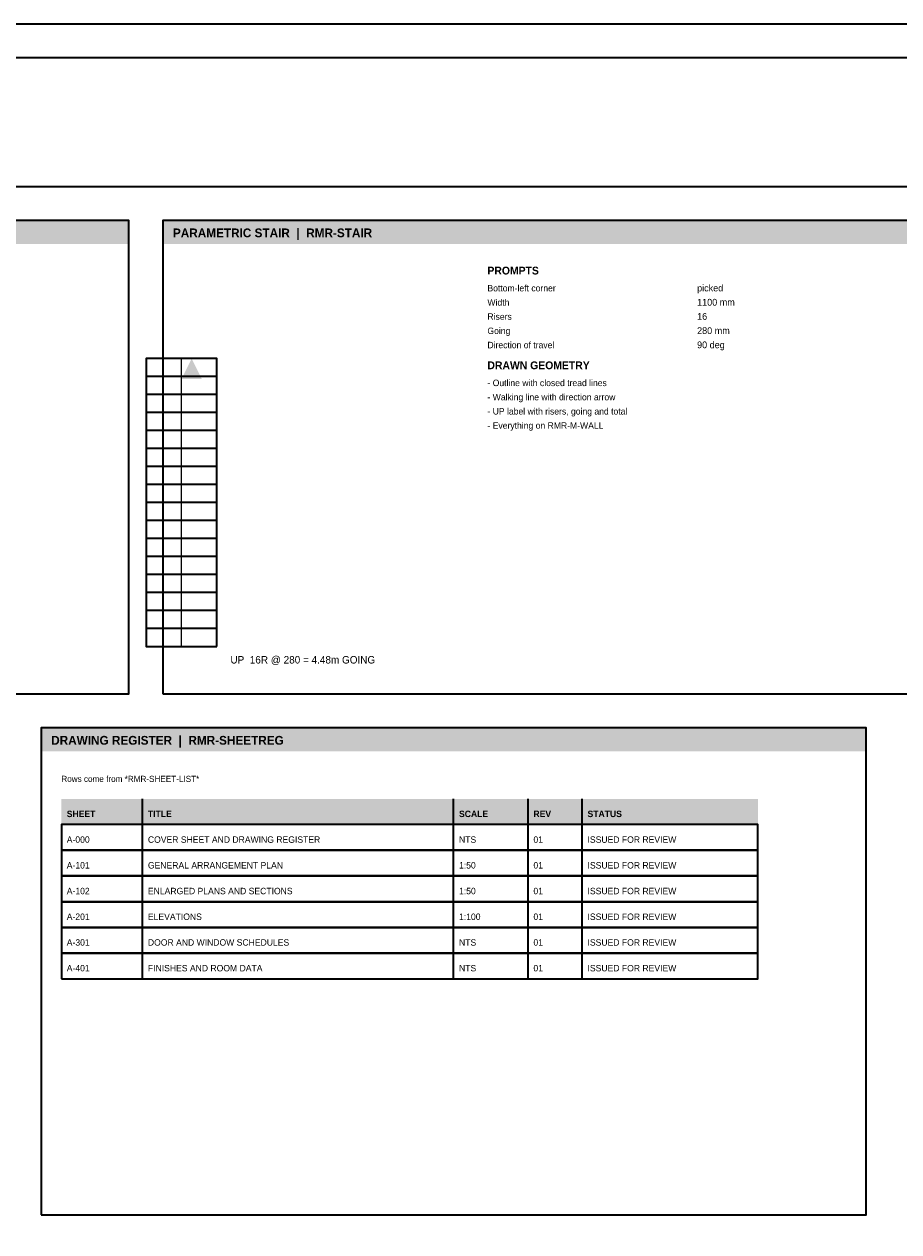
# Model space of a CAD drawing. Header units: millimetres. Extents: x 0 to 841, y 0 to 594.
# Tile 3 of 5: x 275 to 534, y 237 to 594. Entities that reach past the tile are written whole.
import ezdxf

# ---------------------------------------------------------------- set-up
doc = ezdxf.new("R2010")
doc.units = ezdxf.units.MM
for name, color, linetype, lineweight, true_color in [('RMR-A-ARROW', 7, 'Continuous', 18, 0xc65d48), ('RMR-A-FRAME', 7, 'Continuous', 35, 0x1f2a33), ('RMR-A-TEXT', 7, 'Continuous', 13, 0x1f2a33), ('RMR-M-WALL', 7, 'Continuous', 35, 0xc65d48), ('RMR-PRES-TITLE', 7, 'Continuous', 25, 0xc65d48)]:
    doc.layers.add(name, color=color, linetype=linetype, lineweight=lineweight, true_color=true_color)
doc.styles.add('RMR-BODY', font='Aptos.ttf')
doc.styles.add('RMR-HEAD', font='Montserrat-SemiBold.ttf', dxfattribs={"width": 0.95})
doc.styles.add('RMR-LABEL', font='Aptos.ttf', dxfattribs={"width": 0.98})
doc.styles.add('RMR-NOTE', font='Aptos.ttf', dxfattribs={"width": 0.95})

msp = doc.modelspace()

# ---------------------------------------------------------------- linework, layer by layer
at = {"layer": 'RMR-A-ARROW', "true_color": 0xc65d48}
msp.add_line((321.55, 410), (321.55, 495.12), dxfattribs=at)
msp.add_solid([(321.55, 489.12), (327.55, 489.12), (324.55, 495.12)], dxfattribs=at)
at = {"layer": 'RMR-A-FRAME', "true_color": 0x398982}
msp.add_line((10, 546), (831, 546), dxfattribs=at)
at = {"layer": 'RMR-A-FRAME', "true_color": 0x1f2a33}
for p, q in [((310, 357.4), (310, 365)), ((402, 357.4), (402, 365)), ((424, 357.4), (424, 365)), ((440, 357.4), (440, 365))]:
    msp.add_line(p, q, dxfattribs=at)
at = {"layer": 'RMR-A-FRAME', "true_color": 0x566874}
for p, q in [((310, 349.8), (310, 357.4)), ((402, 349.8), (402, 357.4)), ((424, 349.8), (424, 357.4)), ((440, 349.8), (440, 357.4)), ((310, 342.2), (310, 349.8)), ((402, 342.2), (402, 349.8)), ((424, 342.2), (424, 349.8)), ((440, 342.2), (440, 349.8)), ((310, 334.6), (310, 342.2)), ((402, 334.6), (402, 342.2)), ((424, 334.6), (424, 342.2)), ((440, 334.6), (440, 342.2)), ((310, 327), (310, 334.6)), ((402, 327), (402, 334.6)), ((424, 327), (424, 334.6)), ((440, 327), (440, 334.6)), ((310, 319.4), (310, 327)), ((402, 319.4), (402, 327)), ((424, 319.4), (424, 327)), ((440, 319.4), (440, 327)), ((310, 311.8), (310, 319.4)), ((402, 311.8), (402, 319.4)), ((424, 311.8), (424, 319.4)), ((440, 311.8), (440, 319.4))]:
    msp.add_line(p, q, dxfattribs=at)
at = {"layer": 'RMR-A-FRAME', "true_color": 0x1f2a33}
msp.add_lwpolyline([(0, 0), (841, 0), (841, 594), (0, 594), (0, 0)], dxfattribs=at)
at = {"layer": 'RMR-A-FRAME', "true_color": 0x398982}
msp.add_lwpolyline([(10, 10), (831, 10), (831, 584), (10, 584), (10, 10)], dxfattribs=at)
at = {"layer": 'RMR-A-FRAME', "true_color": 0x566874}
for points in [[(20, 396), (306, 396), (306, 536), (20, 536), (20, 396)], [(316, 396), (566, 396), (566, 536), (316, 536), (316, 396)], [(280, 242), (524, 242), (524, 386), (280, 386), (280, 242)], [(286, 349.8), (492, 349.8), (492, 357.4), (286, 357.4), (286, 349.8)], [(286, 342.2), (492, 342.2), (492, 349.8), (286, 349.8), (286, 342.2)], [(286, 334.6), (492, 334.6), (492, 342.2), (286, 342.2), (286, 334.6)], [(286, 327), (492, 327), (492, 334.6), (286, 334.6), (286, 327)], [(286, 319.4), (492, 319.4), (492, 327), (286, 327), (286, 319.4)], [(286, 311.8), (492, 311.8), (492, 319.4), (286, 319.4), (286, 311.8)]]:
    msp.add_lwpolyline(points, dxfattribs=at)
at = {"layer": 'RMR-M-WALL', "true_color": 0xc65d48}
for p, q in [((332, 489.8), (311.1, 489.8)), ((332, 484.48), (311.1, 484.48)), ((332, 479.16), (311.1, 479.16)), ((332, 473.84), (311.1, 473.84)), ((332, 468.52), (311.1, 468.52)), ((332, 463.2), (311.1, 463.2)), ((332, 457.88), (311.1, 457.88)), ((332, 452.56), (311.1, 452.56)), ((332, 447.24), (311.1, 447.24)), ((332, 441.92), (311.1, 441.92)), ((332, 436.6), (311.1, 436.6)), ((332, 431.28), (311.1, 431.28)), ((332, 425.96), (311.1, 425.96)), ((332, 420.64), (311.1, 420.64)), ((332, 415.32), (311.1, 415.32))]:
    msp.add_line(p, q, dxfattribs=at)
msp.add_lwpolyline([(332, 410), (332, 495.12), (311.1, 495.12), (311.1, 410)], close=True, dxfattribs=at)
at = {"layer": 'RMR-PRES-TITLE', "true_color": 0xc65d48}
for points in [[(20, 529), (306, 529), (20, 536), (306, 536)], [(316, 529), (566, 529), (316, 536), (566, 536)], [(280, 379), (524, 379), (280, 386), (524, 386)]]:
    msp.add_solid(points, dxfattribs=at)
at = {"layer": 'RMR-PRES-TITLE', "true_color": 0xeee1c9}
msp.add_solid([(286, 357.4), (492, 357.4), (286, 365), (492, 365)], dxfattribs=at)

# ---------------------------------------------------------------- texts
at = {"layer": 'RMR-A-TEXT', "true_color": 0xc65d48}
for s, height, style, p in [('PROMPTS', 2.3, 'RMR-HEAD', (412, 520)), ('DRAWN GEOMETRY', 2.3, 'RMR-HEAD', (412, 492)), ('UP  16R @ 280 = 4.48m GOING', 2.2, 'RMR-LABEL', (336, 405)), ('A-000', 1.9, 'RMR-LABEL', (287.6, 352)), ('A-101', 1.9, 'RMR-LABEL', (287.6, 344.4)), ('A-102', 1.9, 'RMR-LABEL', (287.6, 336.8)), ('A-201', 1.9, 'RMR-LABEL', (287.6, 329.2)), ('A-301', 1.9, 'RMR-LABEL', (287.6, 321.6)), ('A-401', 1.9, 'RMR-LABEL', (287.6, 314))]:
    msp.add_text(s, height=height, dxfattribs=dict(at, style=style)).set_placement(p)
at = {"layer": 'RMR-A-TEXT', "true_color": 0x566874, "style": 'RMR-NOTE'}
for s, height, p in [('Bottom-left corner', 1.9, (412, 515)), ('Width', 1.9, (412, 510.8)), ('Risers', 1.9, (412, 506.6)), ('Going', 1.9, (412, 502.4)), ('Direction of travel', 1.9, (412, 498.2)), ('- Outline with closed tread lines', 1.9, (412, 487)), ('- Walking line with direction arrow', 1.9, (412, 482.8)), ('- UP label with risers, going and total', 1.9, (412, 478.6)), ('- Everything on RMR-M-WALL', 1.9, (412, 474.4)), ('Rows come from *RMR-SHEET-LIST*', 1.8, (286, 370))]:
    msp.add_text(s, height=height, dxfattribs=at).set_placement(p)
at = {"layer": 'RMR-A-TEXT', "true_color": 0x1f2a33}
for s, height, style, p in [('picked', 2, 'RMR-BODY', (474, 515)), ('1100 mm', 2, 'RMR-BODY', (474, 510.8)), ('16', 2, 'RMR-BODY', (474, 506.6)), ('280 mm', 2, 'RMR-BODY', (474, 502.4)), ('90 deg', 2, 'RMR-BODY', (474, 498.2)), ('SHEET', 1.9, 'RMR-HEAD', (287.6, 359.6)), ('TITLE', 1.9, 'RMR-HEAD', (311.6, 359.6)), ('SCALE', 1.9, 'RMR-HEAD', (403.6, 359.6)), ('REV', 1.9, 'RMR-HEAD', (425.6, 359.6)), ('STATUS', 1.9, 'RMR-HEAD', (441.6, 359.6)), ('COVER SHEET AND DRAWING REGISTER', 1.9, 'RMR-BODY', (311.6, 352)), ('NTS', 1.9, 'RMR-BODY', (403.6, 352)), ('01', 1.9, 'RMR-BODY', (425.6, 352)), ('ISSUED FOR REVIEW', 1.9, 'RMR-BODY', (441.6, 352)), ('GENERAL ARRANGEMENT PLAN', 1.9, 'RMR-BODY', (311.6, 344.4)), ('1:50', 1.9, 'RMR-BODY', (403.6, 344.4)), ('01', 1.9, 'RMR-BODY', (425.6, 344.4)), ('ISSUED FOR REVIEW', 1.9, 'RMR-BODY', (441.6, 344.4)), ('ENLARGED PLANS AND SECTIONS', 1.9, 'RMR-BODY', (311.6, 336.8)), ('1:50', 1.9, 'RMR-BODY', (403.6, 336.8)), ('01', 1.9, 'RMR-BODY', (425.6, 336.8)), ('ISSUED FOR REVIEW', 1.9, 'RMR-BODY', (441.6, 336.8)), ('ELEVATIONS', 1.9, 'RMR-BODY', (311.6, 329.2)), ('1:100', 1.9, 'RMR-BODY', (403.6, 329.2)), ('01', 1.9, 'RMR-BODY', (425.6, 329.2)), ('ISSUED FOR REVIEW', 1.9, 'RMR-BODY', (441.6, 329.2)), ('DOOR AND WINDOW SCHEDULES', 1.9, 'RMR-BODY', (311.6, 321.6)), ('NTS', 1.9, 'RMR-BODY', (403.6, 321.6)), ('01', 1.9, 'RMR-BODY', (425.6, 321.6)), ('ISSUED FOR REVIEW', 1.9, 'RMR-BODY', (441.6, 321.6)), ('FINISHES AND ROOM DATA', 1.9, 'RMR-BODY', (311.6, 314)), ('NTS', 1.9, 'RMR-BODY', (403.6, 314)), ('01', 1.9, 'RMR-BODY', (425.6, 314)), ('ISSUED FOR REVIEW', 1.9, 'RMR-BODY', (441.6, 314))]:
    msp.add_text(s, height=height, dxfattribs=dict(at, style=style)).set_placement(p)
at = {"layer": 'RMR-PRES-TITLE', "true_color": 0xeee1c9, "style": 'RMR-HEAD'}
for s, p in [('PARAMETRIC STAIR  |  RMR-STAIR', (319, 531)), ('DRAWING REGISTER  |  RMR-SHEETREG', (283, 381))]:
    msp.add_text(s, height=2.6, dxfattribs=at).set_placement(p)

doc.saveas('drawing.dxf')
